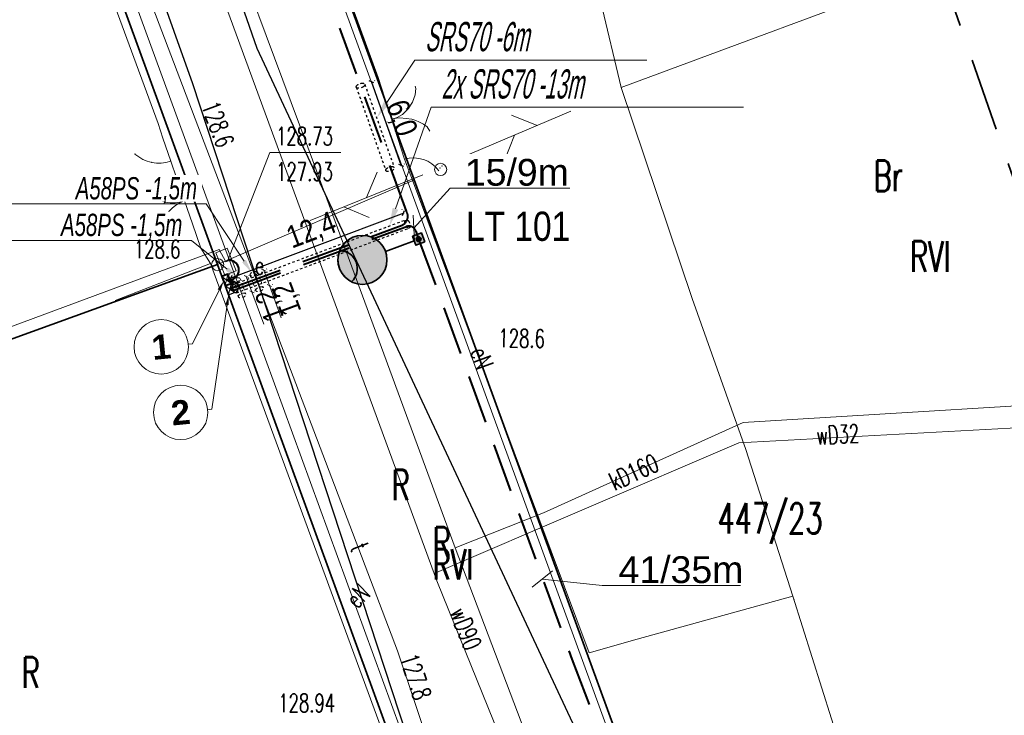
# Model space of a CAD drawing. Header units: metres. Extents: x 6485648 to 6486149, y 5958091 to 5958416.
# Tile 5 of 14: x 6485757 to 6485797, y 5958228 to 5958257. Entities that reach past the tile are written whole.
import ezdxf
from ezdxf import colors
from ezdxf.entities.mleader import LeaderData, LeaderLine
from ezdxf.enums import TextEntityAlignment as Align
from ezdxf.math import Vec2, Vec3

# ---------------------------------------------------------------- set-up
doc = ezdxf.new("R2010")
doc.units = ezdxf.units.M
doc.header["$MEASUREMENT"] = 0
doc.set_wipeout_variables(frame=1)
for name, pattern in [('DASHED', [19.05, 12.7, -6.35]), ('HIDDEN', [0.375, 0.25, -0.125]), ('L_0_04', [1.5, 1, -0.5])]:
    doc.linetypes.add(name, pattern=pattern)
doc.layers.get('0').update_dxf_attribs({"color": 8, "linetype": 'CONTINUOUS', "lineweight": 13})
doc.layers.get('DEFPOINTS').update_dxf_attribs({"linetype": 'CONTINUOUS', "lineweight": 0})
for name, color, linetype, lineweight in [('209_OPIS_KONTURU_KLASYFIKACYJNEGO', 8, 'CONTINUOUS', 13), ('210_OZNACZENIE_UzYTKU', 8, 'CONTINUOUS', 13), ('211_NR_DZIAlKI', 7, 'CONTINUOUS', 25), ('217_GRANICA_KONTURU_KLASYFIKCYJNEGO', 8, 'CONTINUOUS', 13), ('218_GRANICA_UzYTKU', 8, 'CONTINUOUS', 13), ('219_LINIA_GRANICY', 3, 'CONTINUOUS', 35), ('BRAMA__LINIA_', 8, 'CONTINUOUS', 13), ('brama__linia____symbol', 8, 'CONTINUOUS', 13), ('E_proj_opisy', 7, 'CONTINUOUS', 9), ('E_proj_opisy_ośw', 1, 'CONTINUOUS', 13), ('E_proj_opisy_ośw.', 7, 'CONTINUOUS', 13), ('E_proj_osĹ‚ona r. dz.', 204, 'L_0_04', 20), ('E_proj_osĹ‚ona r. dz._opis', 204, 'CONTINUOUS', 9), ('E_proj_osłona r.', 140, 'L_0_04', 30), ('E_proj_osłona r. opis', 166, 'CONTINUOUS', 9), ('E_proj_ośw_latarnia', 1, 'CONTINUOUS', 35), ('E_proj_ośw_linia', 1, 'L_0_04', 40), ('E_proj_urządzenia', 1, 'CONTINUOUS', 25), ('E_proj_urządzenia1', 96, 'CONTINUOUS', 40), ('FURTKA__LINIA_', 8, 'CONTINUOUS', 13), ('furtka__linia____symbol', 8, 'CONTINUOUS', 13), ('JEZDNIA__POWIERZCHNIA_', 8, 'CONTINUOUS', 25), ('OGRODZENIE_TRWAlE__LINIA_', 8, 'CONTINUOUS', 13), ('PRZEWoD_ELEKTROENERGETYCZNY__LINIA_', 1, 'CONTINUOUS', 13), ('PRZEWoD_ELEKTROENERGETYCZNY__LINIA__ATR1', 1, 'CONTINUOUS', 13), ('PRZEWoD_KANALIZACYJNY__LINIA_', 36, 'CONTINUOUS', 13), ('PRZEWoD_KANALIZACYJNY__LINIA__ATR1', 36, 'CONTINUOUS', 13), ('PRZEWoD_TELEKOMUNIKACYJNY__LINIA_', 30, 'CONTINUOUS', 13), ('PRZEWoD_TELEKOMUNIKACYJNY__LINIA__ATR1', 30, 'CONTINUOUS', 13), ('PRZEWoD_WODOCIaGOWY__LINIA_', 5, 'CONTINUOUS', 13), ('PRZEWoD_WODOCIaGOWY__LINIA__ATR1', 5, 'CONTINUOUS', 13), ('PUNKT_O_OKREsLONEJ_WYSOKOsCI__SIEc_ELEKTROENERGETYCZNA__ATR2', 1, 'CONTINUOUS', 13), ('PUNKT_O_OKREsLONEJ_WYSOKOsCI__SIEc_ELEKTROENERGETYCZNA__ATR3', 1, 'CONTINUOUS', 13), ('PUNKT_O_OKREsLONEJ_WYSOKOsCI__SIEc_TELEKOMUNIKACYJNA__ATR2', 30, 'CONTINUOUS', 13), ('PUNKT_WYSOKOsCIOWY_NATURALNY_ATR2', 8, 'CONTINUOUS', 13), ('slup__punkt_', 8, 'CONTINUOUS', 13), ('szafa_elektroenergetyczna__punkt_', 1, 'CONTINUOUS', 13), ('SZAFA_ELEKTROENERGETYCZNA__PUNKT__ATR17', 1, 'CONTINUOUS', 13), ('ZAKRES', 190, 'L_0_04', 35)]:
    doc.layers.add(name, color=color, linetype=linetype, lineweight=lineweight)
doc.layers.add('E_pomocnicza', color=3, linetype='CONTINUOUS', lineweight=13, plot=False)
doc.styles.add('Andy', font='arial.ttf', dxfattribs={"height": 2})
doc.styles.add('Andy B', font='arialbd.ttf', dxfattribs={"height": 1.8})
doc.styles.add('Annotative', font='simplex.shx')
doc.styles.add('Narrow', font='ARIALN.TTF', dxfattribs={"height": 2})
doc.styles.get("Standard").update_dxf_attribs({"font": 'simplex.shx'})
doc.dimstyles.new('wymiary', dxfattribs={"dimtxt": 0.65, "dimasz": 0.25, "dimexe": 0.25, "dimexo": 1, "dimgap": 0.1, "dimtad": 1, "dimzin": 1, "dimtxsty": 'Annotative', "dimblk": 'OBLIQUE', "dimcen": 0.0025, "dimdle": 0.05, "dimadec": 0, "dimazin": 0, "dimtfac": 1, "dimtmove": 0, "dimatfit": 3, "dimldrblk": 'NONE', "dimfxl": 1, "dimarcsym": 0})

# ---------------------------------------------------------------- blocks, each defined once
blk = doc.blocks.new('BGB')
at = {"color": 0, "linetype": 'Continuous', "flags": 128}
for points in [[(0, 0), (0, 0.4), (-0.1, 0.9), (-0.4, 1.5), (-0.8, 2), (-1.3, 2.4), (-1.8, 2.6), (-2, 2.6)], [(0, 0.1), (0.1, 0.6), (0.3, 1.1), (0.5, 1.5), (0.7, 1.8), (0.9, 2), (1.2, 2.3), (1.5, 2.5), (1.9, 2.6)]]:
    blk.add_lwpolyline(points, dxfattribs=at)
blk = doc.blocks.new('PLT')
at = {"color": 0, "linetype": 'Continuous', "lineweight": 18, "flags": 128}
for points in [[(6.9, 1.6), (8.5, 0)], [(1.5, 0), (11.5, 0)], [(6.5, 0), (4.9, -1.6)]]:
    blk.add_lwpolyline(points, dxfattribs=at)
blk = doc.blocks.new('GRT')
at = {"color": 0, "linetype": 'Continuous', "lineweight": 18}
blk.add_circle((0, 0), 0.5, dxfattribs=at)
blk = doc.blocks.new('*U23')
blk.add_lwpolyline([(0, -0.25), (0.4, -0.25), (0.4, 0), (0, 0)], close=True)
at = {"layer": 'DEFPOINTS', "lineweight": 0, "flags": 128}
for points in [[(0, 0), (0.4, -0.25)], [(0, -0.25), (0.4, 0)]]:
    blk.add_lwpolyline(points, dxfattribs=at)
blk = doc.blocks.new('A$C5E955987')
at = {"layer": 'E_proj_ośw_latarnia'}
h = blk.add_hatch(color=7, dxfattribs=at)
h.dxf.hatch_style = 1
h.paths.add_polyline_path([(3.223, 1.824, 1), (3.408, 1.892, 1)], flags=0)
h.paths.add_polyline_path([(3.2, 1.606), (3.567, 1.742), (3.431, 2.111), (3.064, 1.976)])
h.paths.add_polyline_path([(3.223, 1.824, -1), (3.408, 1.892, -1)], flags=16)
h.paths.add_polyline_path([(0.071, 1.38, -0.683546), (0.557, 0.106, 0.679532), (1.952, 1.355, 0.687575)])
h = blk.add_hatch(color=7, dxfattribs=at)
h.dxf.hatch_style = 1
h.paths.add_polyline_path([(3.223, 1.824, 1), (3.408, 1.892, 1)])
blk.add_hatch(color=256, dxfattribs=at).paths.add_polyline_path([(0.071, 1.38, 0.389707), (0.557, 0.106), (0.557, 0.106, 0.683546)])
blk.add_lwpolyline([(3.567, 1.742), (3.2, 1.606), (3.064, 1.976), (3.431, 2.111)], close=True, dxfattribs=at)
at = {"layer": 'E_proj_ośw_latarnia', "flags": 128}
blk.add_lwpolyline([(3.132, 1.791), (1.952, 1.355)], dxfattribs=at)
at = {"layer": 'E_proj_ośw_latarnia'}
blk.add_lwpolyline([(0.071, 1.38, 0.389707), (0.557, 0.106), (0.557, 0.106, 0.683546)], format="xyb", close=True, dxfattribs=at)
for centre, radius in [((1.007, 1.007), 1.007), ((3.315, 1.858), 0.0984)]:
    blk.add_circle(centre, radius, dxfattribs=at)
blk = doc.blocks.new('_None')
blk = doc.blocks.new('*U13')
at = {"lineweight": 0}
blk.add_wipeout([(-0.516, 1.929), (-0.621, 1.898), (-0.734, 1.857), (-0.812, 1.824), (-0.991, 1.733), (-1.12, 1.653), (-1.249, 1.558), (-1.383, 1.44), (-1.498, 1.32), (-1.611, 1.18), (-1.744, 0.973), (-1.831, 0.796), (-1.896, 0.625), (-1.944, 0.457), (-1.982, 0.244), (-1.997, 0), (-1.986, -0.206), (-1.917, -0.559), (-1.808, -0.847), (-1.658, -1.113), (-1.465, -1.357), (-1.283, -1.53), (-1.075, -1.683), (-0.85, -1.807), (-0.519, -1.928), (-0.3, -1.974), (0, -1.997), (0.323, -1.971), (0.68, -1.878), (0.97, -1.745), (1.228, -1.574), (1.414, -1.41), (1.614, -1.175), (1.807, -0.85), (1.93, -0.512), (1.988, -0.192), (1.991, 0.156), (1.923, 0.536), (1.857, 0.734), (1.742, 0.976), (1.569, 1.235), (1.352, 1.469), (1.151, 1.632), (0.911, 1.777), (0.678, 1.878), (0.421, 1.952), (0.316, 1.972), (0.185, 1.988), (0.086, 1.995), (-0.061, 1.996), (-0.171, 1.989), (-0.27, 1.978), (-0.323, 1.971)], dxfattribs=at)
at = {"linetype": 'Continuous'}
blk.add_circle((0, 0), 1.997, dxfattribs=at)
at = {"layer": 'E_proj_opisy', "style": 'Andy B'}
blk.add_attdef('NR', text='', height=1.8, dxfattribs=at).set_placement((0, 0), align=Align.MIDDLE_CENTER)
blk = doc.blocks.new('*U30')
blk.add_lwpolyline([(0, -0.25), (0.4, -0.25), (0.4, 0), (0, 0)], close=True)
at = {"layer": 'DEFPOINTS', "lineweight": 0, "flags": 128}
for points in [[(0, 0), (0.4, -0.25)], [(0, -0.25), (0.4, 0)]]:
    blk.add_lwpolyline(points, dxfattribs=at)
blk = doc.blocks.new('_Oblique')
at = {"color": 0, "linetype": 'ByBlock', "lineweight": -2}
blk.add_line((-0.5, -0.5), (0.5, 0.5), dxfattribs=at)
blk = doc.blocks.new('*D38')
at = {"layer": 'DEFPOINTS', "color": 0}
for p in [(11.997, 3.323), (12.158, 2.557), (0, 0)]:
    blk.add_point(p, dxfattribs=at)
at = {"layer": 'E_pomocnicza', "color": 0, "lineweight": -2}
for p, q in [((-0.21, 0.756), (12.046, 3.334)), ((11.952, 3.536), (11.945, 3.568)), ((-0.206, 0.979), (-0.213, 1.011))]:
    blk.add_line(p, q, dxfattribs=at)
at = {"layer": 'E_pomocnicza', "color": 0, "lineweight": -2, "xscale": 0.25, "yscale": 0.25, "zscale": 0.25}
for p, rotation in [((11.997, 3.323), 11.877706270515), ((-0.161, 0.766), 191.877706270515)]:
    blk.add_blockref('_Oblique', p, dxfattribs=dict(at, rotation=rotation))
at = {"layer": 'E_pomocnicza', "color": 0, "linetype": 'Continuous', "lineweight": 0, "insert": (5.712, 3.025), "char_height": 2, "attachment_point": 5, "rotation": 11.87771, "style": 'Narrow'}
blk.add_mtext('{\\H0.75x;12,4}', dxfattribs=at)
blk = doc.blocks.new('*D42')
at = {"layer": 'DEFPOINTS', "color": 0}
for p in [(0, 0), (1.117, -5.853), (1.886, -5.706)]:
    blk.add_point(p, dxfattribs=at)
at = {"layer": 'E_pomocnicza', "color": 0, "lineweight": -2}
for p, q in [((0.76, 0.196), (1.895, -5.756)), ((0.982, 0.187), (1.015, 0.194)), ((2.099, -5.666), (2.132, -5.66))]:
    blk.add_line(p, q, dxfattribs=at)
at = {"layer": 'E_pomocnicza', "color": 0, "lineweight": -2, "xscale": 0.25, "yscale": 0.25, "zscale": 0.25}
for p, rotation in [((0.769, 0.147), 100.80450778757), ((1.886, -5.706), 280.80450778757)]:
    blk.add_blockref('_Oblique', p, dxfattribs=dict(at, rotation=rotation))
at = {"layer": 'E_pomocnicza', "color": 0, "linetype": 'Continuous', "lineweight": 0, "insert": (2.311, -2.592), "char_height": 2, "attachment_point": 5, "rotation": 280.80451, "style": 'Narrow'}
blk.add_mtext('{\\H0.75x;6,0}', dxfattribs=at)
blk = doc.blocks.new('*D50')
at = {"layer": 'DEFPOINTS', "color": 0}
for p in [(0, 0), (-1.182, -0.362), (-0.953, -1.111)]:
    blk.add_point(p, dxfattribs=at)
at = {"layer": 'E_pomocnicza', "color": 0, "lineweight": -2}
for p, q in [((0.277, -0.734), (-0.953, -1.111)), ((-0.953, -1.111), (-3.404, -1.863)), ((-0.889, -1.319), (-0.88, -1.35)), ((0.293, -0.956), (0.303, -0.988))]:
    blk.add_line(p, q, dxfattribs=at)
at = {"layer": 'E_pomocnicza', "color": 0, "lineweight": -2, "xscale": 0.25, "yscale": 0.25, "zscale": 0.25}
for p, rotation in [((0.229, -0.749), 17.044341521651), ((-0.953, -1.111), 197.044341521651)]:
    blk.add_blockref('_Oblique', p, dxfattribs=dict(at, rotation=rotation))
at = {"layer": 'E_pomocnicza', "color": 0, "linetype": 'Continuous', "lineweight": 0, "insert": (-2.004, -2.481), "char_height": 2, "attachment_point": 5, "rotation": 17.04434, "style": 'Narrow'}
blk.add_mtext('{\\H0.75x;1,2}', dxfattribs=at)
blk = doc.blocks.new('*U35')
at = {"linetype": 'HIDDEN', "ltscale": 0.2}
for p, q in [((-0.062, 0.294), (12.096, 2.851)), ((0.062, -0.294), (12.22, 2.264))]:
    blk.add_line(p, q, dxfattribs=at)
at = {"linetype": 'DASHED', "ltscale": 0.02}
for centre in [(12.158, 2.557), (0, 0)]:
    blk.add_ellipse(centre, major_axis=(0.062, -0.294), ratio=0.5, dxfattribs=at)
at = {"layer": 'E_pomocnicza', "color": 4, "lineweight": 0}
dim = blk.add_aligned_dim(p1=(0, 0), p2=(12.158, 2.557), distance=0.783, text='{\\H0.75x;<>}', dimstyle='wymiary', override={"dimtxt": 1.3, "dimtad": 2, "dimdec": 1, "dimlfac": 1, "dimrnd": 0, "dimtxsty": 'Narrow'}, dxfattribs=at)
dim.commit()
dim.dimension.update_dxf_attribs({"geometry": '*D38', "text_midpoint": (5.712, 3.025)})
blk = doc.blocks.new('*U41')
at = {"linetype": 'HIDDEN', "ltscale": 0.2}
for p, q in [((0.295, 0.056), (1.412, -5.797)), ((-0.295, -0.056), (0.822, -5.909))]:
    blk.add_line(p, q, dxfattribs=at)
at = {"linetype": 'DASHED', "ltscale": 0.02}
for centre in [(0, 0), (1.117, -5.853)]:
    blk.add_ellipse(centre, major_axis=(-0.295, -0.056), ratio=0.5, dxfattribs=at)
at = {"layer": 'E_pomocnicza', "color": 4, "lineweight": 0}
dim = blk.add_aligned_dim(p1=(0, 0), p2=(1.117, -5.853), distance=0.783, text='{\\H0.75x;<>}', dimstyle='wymiary', override={"dimtxt": 1.3, "dimtad": 2, "dimdec": 1, "dimlfac": 1, "dimrnd": 0, "dimtxsty": 'Narrow'}, dxfattribs=at)
dim.commit()
dim.dimension.update_dxf_attribs({"geometry": '*D42', "text_midpoint": (2.311, -2.592)})
blk = doc.blocks.new('*U49')
at = {"linetype": 'HIDDEN', "ltscale": 0.2}
for p, q in [((-0.088, 0.287), (-1.27, -0.076)), ((0.088, -0.287), (-1.094, -0.649))]:
    blk.add_line(p, q, dxfattribs=at)
at = {"linetype": 'DASHED', "ltscale": 0.02}
for centre in [(0, 0), (-1.182, -0.362)]:
    blk.add_ellipse(centre, major_axis=(-0.088, 0.287), ratio=0.5, dxfattribs=at)
at = {"layer": 'E_pomocnicza', "color": 4, "lineweight": 0}
dim = blk.add_aligned_dim(p1=(0, 0), p2=(-1.182, -0.362), distance=0.783, text='{\\H0.75x;<>}', dimstyle='wymiary', override={"dimtxt": 1.3, "dimtad": 2, "dimdec": 1, "dimlfac": 1, "dimrnd": 0, "dimtxsty": 'Narrow'}, dxfattribs=at)
dim.commit()
dim.dimension.update_dxf_attribs({"geometry": '*D50', "text_midpoint": (-2.004, -2.481)})

msp = doc.modelspace()

# ---------------------------------------------------------------- linework, layer by layer
at = {"layer": '217_GRANICA_KONTURU_KLASYFIKCYJNEGO', "flags": 128}
for points in [[(6485773.03, 5958250.01), (6485764.56, 5958273.21)], [(6485757.07, 5958268.14), (6485764.95, 5958246.53)], [(6485764.95, 5958246.53), (6485773.03, 5958250.01)], [(6485773.03, 5958250.01), (6485789.8, 5958204.06)], [(6485764.95, 5958246.53), (6485722.01, 5958230.99)], [(6485764.95, 5958246.53), (6485771.97, 5958227.3)]]:
    msp.add_lwpolyline(points, dxfattribs=at)
at = {"layer": '218_GRANICA_UzYTKU', "flags": 128}
for points in [[(6485773.03, 5958250.01), (6485764.56, 5958273.21)], [(6485764.95, 5958246.53), (6485757.07, 5958268.14)], [(6485764.95, 5958246.53), (6485773.03, 5958250.01)], [(6485773.03, 5958250.01), (6485789.8, 5958204.06)], [(6485722.01, 5958230.99), (6485764.95, 5958246.53)], [(6485771.97, 5958227.3), (6485764.95, 5958246.53)]]:
    msp.add_lwpolyline(points, dxfattribs=at)
at = {"layer": '219_LINIA_GRANICY', "flags": 128}
for points in [[(6485789.8, 5958204.06), (6485764.56, 5958273.21)], [(6485764.95, 5958246.53), (6485757.07, 5958268.14)], [(6485764.95, 5958246.53), (6485722.01, 5958230.99)], [(6485771.97, 5958227.3), (6485764.95, 5958246.53)]]:
    msp.add_lwpolyline(points, dxfattribs=at)
at = {"layer": 'BRAMA__LINIA_', "flags": 128}
for points in [[(6485771.54, 5958254.22), (6485772.62, 5958250.86)], [(6485763.91, 5958248.2), (6485763.26, 5958250.09)]]:
    msp.add_lwpolyline(points, dxfattribs=at)
at = {"layer": 'BRAMA__LINIA_'}
msp.add_point((6485772.13, 5958252.51), dxfattribs=at)
at = {"layer": 'brama__linia____symbol'}
for centre, radius, start, end in [((6485763.097, 5958250.564), 1.501, 229.022, 288.9892), ((6485764.073, 5958247.726), 1.5, 108.9742, 168.9637)]:
    msp.add_arc(centre, radius, start, end, dxfattribs=at)
for p in [(6485762.11, 5958249.43), (6485762.81, 5958249.09), (6485763.58, 5958249.14), (6485763.58, 5958249.14), (6485762.94, 5958248.71), (6485762.6, 5958248.01)]:
    msp.add_point(p, dxfattribs=at)
at = {"layer": 'E_proj_ośw_linia', "ltscale": 2}
for points in [[(6485765.45, 5958245.526, 0.370449), (6485765.589, 5958245.568, -0.236377), (6485765.639, 5958245.613), (6485772.527, 5958248.156, 0.470471), (6485772.702, 5958248.72), (6485761.338, 5958280.034, 0.202183), (6485761.158, 5958280.45, 0.134876), (6485761.088, 5958280.801), (6485752.852, 5958303.324), (6485749.348, 5958313.127, 0.219508), (6485749.21, 5958313.348, 0.224153), (6485749.197, 5958313.745), (6485748.859, 5958314.65, -0.402711), (6485748.988, 5958315.101), (6485753.41, 5958316.712, 0.315816), (6485753.55, 5958316.897, -0.302764), (6485753.669, 5958317.051), (6485753.882, 5958317.115, 0.378272), (6485754.014, 5958317.336), (6485745.901, 5958339.598, 0.121358), (6485745.797, 5958339.774), (6485745.797, 5958339.774, -0.158782), (6485745.797, 5958339.774, 0.727809)], [(6485765.45, 5958245.526, 0.912115), (6485765.312, 5958245.902, 0.674662)]]:
    msp.add_lwpolyline(points, format="xyb", dxfattribs=at)
at = {"layer": 'E_proj_urządzenia1', "ltscale": 2, "flags": 128}
for points in [[(6485765.312, 5958245.902), (6485765.443, 5958245.909, 0.983451), (6485765.43, 5958246.7)], [(6485765.312, 5958245.902), (6485765.409, 5958245.895, -0.295567), (6485765.843, 5958245.568)]]:
    msp.add_lwpolyline(points, format="xyb", dxfattribs=at)
at = {"layer": 'FURTKA__LINIA_', "flags": 128}
for points in [[(6485763.02, 5958250.78), (6485762.7, 5958251.72)], [(6485773, 5958249.89), (6485772.62, 5958250.86)]]:
    msp.add_lwpolyline(points, dxfattribs=at)
at = {"layer": 'FURTKA__LINIA_'}
msp.add_arc((6485773.002, 5958249.632), 1.281, 36.1123, 107.1677, dxfattribs=at)
at = {"layer": 'furtka__linia____symbol'}
msp.add_arc((6485762.537, 5958252.196), 1.497, 228.6843, 288.7987, dxfattribs=at)
for p in [(6485761.55, 5958251.07), (6485762.24, 5958250.73), (6485763.02, 5958250.78)]:
    msp.add_point(p, dxfattribs=at)
at = {"layer": 'JEZDNIA__POWIERZCHNIA_', "flags": 128}
msp.add_lwpolyline([(6485776.06, 5958217.01), (6485763.93, 5958253.96), (6485757.1, 5958273.12), (6485746.75, 5958303.84), (6485750.61, 5958305.76), (6485760.07, 5958274.06), (6485766.56, 5958255.42), (6485783.11, 5958220.04)], dxfattribs=at)
at = {"layer": 'OGRODZENIE_TRWAlE__LINIA_', "flags": 128}
for points in [[(6485787.61, 5958283.8), (6485778.9, 5958280.61), (6485773.78, 5958278.76), (6485778.59, 5958265.6), (6485779.85, 5958260.83), (6485781.53, 5958253.8), (6485794.6, 5958258.66), (6485796.97, 5958259.47)], [(6485762.7, 5958251.72), (6485762.5, 5958252.33), (6485756.69, 5958268.12), (6485752.49, 5958266.52)], [(6485782.19, 5958231.15), (6485788.58, 5958232.91), (6485791.36, 5958224.1), (6485803.17, 5958228.01), (6485806.25, 5958229.02), (6485807.11, 5958229.3), (6485808.5, 5958229.74), (6485811.52, 5958221.11), (6485814.14, 5958213.17), (6485814.56, 5958213.07), (6485838.46, 5958221.98), (6485862, 5958230.8), (6485866.46, 5958232.49), (6485861.06, 5958246.97), (6485855.89, 5958261.02)], [(6485771.54, 5958254.22), (6485769.31, 5958260.34)], [(6485781.53, 5958253.8), (6485784.45, 5958245.14), (6485786.65, 5958238.94), (6485788.58, 5958232.91)], [(6485763.26, 5958250.09), (6485763.02, 5958250.78)], [(6485780.21, 5958230.58), (6485773, 5958249.89)], [(6485764.66, 5958246.58), (6485764.26, 5958247.2), (6485763.91, 5958248.2)], [(6485765.82, 5958214.86), (6485762.37, 5958223.78), (6485771.72, 5958227.35), (6485764.66, 5958246.58), (6485760.74, 5958245.05)], [(6485788.63, 5958232.79), (6485788.63, 5958232.78)], [(6485782.19, 5958231.15), (6485780.21, 5958230.58)]]:
    msp.add_lwpolyline(points, dxfattribs=at)
at = {"layer": 'PRZEWoD_ELEKTROENERGETYCZNY__LINIA_', "flags": 128}
for points in [[(6485757.15, 5958292.71), (6485764.36, 5958272.97), (6485782.36, 5958223.63), (6485782.51, 5958223.69)], [(6485765.43, 5958246.7), (6485757.54, 5958268.3), (6485749.66, 5958289.89), (6485749.52, 5958289.84)], [(6485765.29, 5958246.65), (6485765.01, 5958247.15), (6485755.66, 5958243.68), (6485752.8, 5958250.47)], [(6485782.36, 5958223.63), (6485782.96, 5958221.72), (6485782.79, 5958221.67), (6485775.61, 5958219.35), (6485773.34, 5958218.62), (6485775.06, 5958220.31), (6485772.46, 5958227.45), (6485765.43, 5958246.7), (6485765.29, 5958246.65)]]:
    msp.add_lwpolyline(points, dxfattribs=at)
at = {"layer": 'PRZEWoD_KANALIZACYJNY__LINIA_', "flags": 128}
for points in [[(6485785.15, 5958206.01), (6485785.02, 5958207.28), (6485781.63, 5958216.63), (6485774.71, 5958234.9), (6485768.66, 5958251.35), (6485764.59, 5958262.27), (6485758.03, 5958281.07), (6485753.93, 5958292.77)], [(6485774.71, 5958234.9), (6485778.34, 5958236.34), (6485786.54, 5958240.05), (6485804.05, 5958241.11), (6485809.72, 5958241.49), (6485810.5, 5958241.58), (6485810.75, 5958241.39)]]:
    msp.add_lwpolyline(points, dxfattribs=at)
at = {"layer": 'PRZEWoD_TELEKOMUNIKACYJNY__LINIA_', "flags": 128}
msp.add_lwpolyline([(6485672.08, 5958376.56), (6485672.65, 5958374.87), (6485675.7, 5958370.95), (6485675.36, 5958366.31), (6485691.27, 5958321.1), (6485727.95, 5958335.15), (6485737.01, 5958310.65), (6485741.3, 5958312.2), (6485749.79, 5958289.93), (6485772.34, 5958230.67), (6485780.38, 5958206.7)], dxfattribs=at)
at = {"layer": 'PRZEWoD_WODOCIaGOWY__LINIA_', "flags": 128}
for points in [[(6485784.46, 5958206.97), (6485784.25, 5958207.56), (6485779.59, 5958219.6), (6485773.95, 5958233.54), (6485773.84, 5958233.84), (6485762.84, 5958263.84), (6485757.18, 5958277.5), (6485751.11, 5958292.81)], [(6485773.84, 5958233.84), (6485786.36, 5958239.21), (6485798.52, 5958239.87), (6485808.51, 5958240.71), (6485808.51, 5958240.65)]]:
    msp.add_lwpolyline(points, dxfattribs=at)
at = {"layer": 'PUNKT_O_OKREsLONEJ_WYSOKOsCI__SIEc_ELEKTROENERGETYCZNA__ATR2', "flags": 128}
msp.add_lwpolyline([(6485765.36, 5958246.675), (6485767.088, 5958251.137), (6485770.005, 5958251.137)], dxfattribs=at)
at = {"layer": 'slup__punkt_'}
msp.add_circle((6485774.11, 5958250.44), 0.25, dxfattribs=at)
for p in [(6485774.08, 5958250.5), (6485774.16, 5958250.58)]:
    msp.add_point(p, dxfattribs=at)
at = {"layer": 'szafa_elektroenergetyczna__punkt_', "flags": 128}
for points in [[(6485764.87, 5958247.02), (6485765.34, 5958247.21)], [(6485764.87, 5958247.02), (6485765.24, 5958246.09)], [(6485765.34, 5958247.21), (6485765.71, 5958246.28)], [(6485765.24, 5958246.09), (6485765.71, 5958246.28)]]:
    msp.add_lwpolyline(points, dxfattribs=at)
at = {"layer": 'ZAKRES', "ltscale": 3, "flags": 128}
msp.add_lwpolyline([(6485774.1, 5958196.1), (6485811.9, 5958209.1), (6485760.1, 5958357.9), (6485716, 5958341.7), (6485708.4, 5958339.3), (6485764.3, 5958192.1)], close=True, dxfattribs=at)

# ---------------------------------------------------------------- block references
at = {"xscale": 0.5, "yscale": 0.5, "zscale": 0.5}
msp.add_blockref('GRT', (6485764.95, 5958246.53), dxfattribs=at)
at = {"layer": 'BRAMA__LINIA_', "xscale": 0.5, "yscale": 0.5, "zscale": 0.5, "rotation": 288}
msp.add_blockref('BGB', (6485772.13, 5958252.51), dxfattribs=at)
at = {"layer": 'E_proj_osĹ‚ona r. dz.', "xscale": 0.54864, "yscale": 0.54864, "zscale": 0.54864, "rotation": 93.200706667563}
for p in [(6485766.438, 5958246.155), (6485765.72, 5958245.897)]:
    msp.add_blockref('*U49', p, dxfattribs=at)
at = {"layer": 'E_proj_osłona r.', "xscale": 0.6096, "yscale": 0.6096, "zscale": 0.6096, "rotation": 8.698023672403}
msp.add_blockref('*U35', (6485765.659, 5958245.541), dxfattribs=at)
at = {"layer": 'E_proj_ośw_latarnia'}
msp.add_blockref('A$C5E955987', (6485769.891, 5958245.718), dxfattribs=at)
at = {"layer": 'E_proj_urządzenia', "color": 4, "rotation": 110.054842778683}
msp.add_blockref('*U30', (6485765.401, 5958245.295), dxfattribs=at)
at = {"layer": 'E_proj_urządzenia1', "color": 4, "rotation": 110.054842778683}
msp.add_blockref('*U23', (6485765.264, 5958245.671), dxfattribs=at)
at = {"layer": 'slup__punkt_', "color": 30, "xscale": 0.5, "yscale": 0.5, "zscale": 0.5}
for p, rotation in [((6485774.16, 5958250.58), 23), ((6485774.08, 5958250.5), 202)]:
    msp.add_blockref('PLT', p, dxfattribs=dict(at, rotation=rotation))

# ---------------------------------------------------------------- texts
at = {"layer": '209_OPIS_KONTURU_KLASYFIKACYJNEGO', "width": 0.66}
for p in [(6485793.4, 5958246.24), (6485793.4, 5958246.24), (6485773.79, 5958233.59), (6485773.79, 5958233.59)]:
    msp.add_text('RVI', height=1.25, dxfattribs=at).set_placement(p)
at = {"layer": '210_OZNACZENIE_UzYTKU', "width": 0.66}
for s, p in [('Br', (6485791.9, 5958249.55)), ('R', (6485772.1, 5958236.85)), ('R', (6485773.79, 5958234.49)), ('R', (6485756.9, 5958229.15))]:
    msp.add_text(s, height=1.25, dxfattribs=at).set_placement(p)
at = {"layer": '211_NR_DZIAlKI', "width": 0.66}
msp.add_text('447/23', height=1.25, dxfattribs=at).set_placement((6485785.49, 5958235.48))
at = {"layer": 'PRZEWoD_ELEKTROENERGETYCZNY__LINIA__ATR1', "width": 0.66}
for rotation, p in [(290, (6485775.31, 5958242.96)), (44.5, (6485770.67, 5958232.36))]:
    msp.add_text('eN', height=0.75, rotation=rotation, dxfattribs=at).set_placement(p)
at = {"layer": 'PRZEWoD_KANALIZACYJNY__LINIA__ATR1', "width": 0.66}
msp.add_text('kD160', height=0.75, rotation=24.8, dxfattribs=at).set_placement((6485781.26, 5958237.23))
at = {"layer": 'PRZEWoD_TELEKOMUNIKACYJNY__LINIA__ATR1', "width": 0.66}
msp.add_text('t', height=0.75, rotation=290.8, dxfattribs=at).set_placement((6485770.39, 5958234.92))
at = {"layer": 'PRZEWoD_WODOCIaGOWY__LINIA__ATR1', "width": 0.66}
for s, rotation, p in [('wD32', 3.2, (6485789.57, 5958239.13)), ('wD90', 291.5, (6485774.47, 5958232.26))]:
    msp.add_text(s, height=0.75, rotation=rotation, dxfattribs=at).set_placement(p)
at = {"layer": 'PUNKT_O_OKREsLONEJ_WYSOKOsCI__SIEc_ELEKTROENERGETYCZNA__ATR2', "width": 0.66}
for s, p in [('128.73', (6485767.351, 5958251.431)), ('128.94', (6485767.44, 5958228.15))]:
    msp.add_text(s, height=0.75, dxfattribs=at).set_placement(p)
at = {"layer": 'PUNKT_O_OKREsLONEJ_WYSOKOsCI__SIEc_ELEKTROENERGETYCZNA__ATR3', "width": 0.66}
msp.add_text('127.93', height=0.75, dxfattribs=at).set_placement((6485767.351, 5958249.971))
at = {"layer": 'PUNKT_O_OKREsLONEJ_WYSOKOsCI__SIEc_TELEKOMUNIKACYJNA__ATR2', "width": 0.66}
msp.add_text('127.8', height=0.75, rotation=288.5, dxfattribs=at).set_placement((6485772.43, 5958230.39))
at = {"layer": 'PUNKT_WYSOKOsCIOWY_NATURALNY_ATR2', "width": 0.66}
for rotation, p in [(290.5, (6485764.27, 5958253.06)), (359.2, (6485776.48, 5958243.14))]:
    msp.add_text('128.6', height=0.75, rotation=rotation, dxfattribs=at).set_placement(p)
msp.add_text('128.6', height=0.75, dxfattribs=at).set_placement((6485761.51, 5958246.79))
at = {"layer": 'SZAFA_ELEKTROENERGETYCZNA__PUNKT__ATR17', "width": 0.66}
msp.add_text('e', height=0.75, dxfattribs=at).set_placement((6485766.48, 5958246.12))

# ---------------------------------------------------------------- leaders
at = {"layer": 'E_proj_opisy', "linetype": 'Continuous'}
ml = msp.add_multileader_block('Standard', dxfattribs=at)
ml.set_content('*U13', color=256, scale=0.559613)
ml.set_attribute('NR', '1', width=0)
ml.set_leader_properties(color=256, linetype='ByLayer', lineweight=-1)
ml.build(insert=Vec2(0, 0))
ml.multileader.update_dxf_attribs({"has_text_frame": 1, "text_right_attachment_type": 6, "dogleg_length": 0.167, "arrow_head_size": 0.418, "block_connection_type": 1})
ctx = ml.context
ctx.base_point, ctx.char_height, ctx.arrow_head_size, ctx.landing_gap_size, ctx.plane_origin, ctx.plane_x_axis, ctx.plane_y_axis = Vec3(6485761.52, 5958243.042), 0.557, 0.418, 0.279, Vec3(6485761.694, 5958249.483), Vec3(0.995106, 0.098814), Vec3(-0.098814, 0.995106)
ctx.right_attachment, ctx.attachment_type = 6, 1
notes = []
notes.append((ctx, [(0, (1, 1, 0), (6485763.91, 5958243.279), (-0.995106, -0.098814), 0.167, [(0, [(6485765.195, 5958245.859)], 0, [])])]))
ctx.block.insert, ctx.block.rotation = Vec3(6485762.632, 5958243.152), 0.098976
ml = msp.add_multileader_block('Standard', dxfattribs=at)
ml.set_content('*U13', color=256, scale=0.559613)
ml.set_attribute('NR', '2', width=0)
ml.set_leader_properties(color=256, linetype='ByLayer', lineweight=-1)
ml.build(insert=Vec2(0, 0))
ml.multileader.update_dxf_attribs({"has_text_frame": 1, "text_right_attachment_type": 6, "dogleg_length": 0.167, "arrow_head_size": 0.418, "block_connection_type": 1})
ctx = ml.context
ctx.base_point, ctx.char_height, ctx.arrow_head_size, ctx.landing_gap_size, ctx.plane_origin, ctx.plane_x_axis, ctx.plane_y_axis = Vec3(6485762.318, 5958240.349), 0.557, 0.418, 0.279, Vec3(6485762.492, 5958246.79), Vec3(0.995106, 0.098814), Vec3(-0.098814, 0.995106)
ctx.right_attachment, ctx.attachment_type = 6, 1
notes.append((ctx, [(0, (1, 1, 0), (6485764.709, 5958240.586), (-0.995106, -0.098814), 0.167, [(0, [(6485765.401, 5958245.295)], 0, [])])]))
ctx.block.insert, ctx.block.rotation = Vec3(6485763.43, 5958240.459), 0.098976
for ctx, leaders in notes:
    for number, flags, end, landing, length, lines in leaders:
        leader = LeaderData()
        leader.index, (leader.has_last_leader_line, leader.has_dogleg_vector, leader.attachment_direction) = number, flags
        leader.last_leader_point, leader.dogleg_vector, leader.dogleg_length = Vec3(end), Vec3(landing), length
        for number, points, colour, breaks in lines:
            line = LeaderLine()
            line.index, line.vertices, line.color, line.breaks = number, Vec3.list(points), colors.encode_raw_color(colour), breaks
            leader.lines.append(line)
        ctx.leaders.append(leader)

# ---------------------------------------------------------------- next in the draw order: leaders
at = {"layer": 'E_proj_opisy_ośw.', "color": 10}
ml = msp.add_multileader_mtext('Standard', dxfattribs=at)
ml.set_content('\\A1;LT 101', color=10, style='Narrow')
ml.set_leader_properties(color=256)
ml.set_arrow_properties(name='NONE')
ml.build(insert=Vec2(0, 0))
ml.multileader.update_dxf_attribs({"leader_type": 0, "has_dogleg": 0, "has_text_frame": 1, "text_left_attachment_type": 3, "dogleg_length": 0.36, "arrow_head_size": 0, "scale": 0.7})
ctx = ml.context
ctx.base_point, ctx.scale, ctx.char_height, ctx.arrow_head_size, ctx.landing_gap_size, ctx.plane_origin = Vec3(6485774.733, 5958248.091), 0.7, 1.2, 0, 0.42, Vec3(6486624.933, 5958144.862)
ctx.left_attachment = 3
ctx.mtext.insert, ctx.mtext.line_spacing_factor, ctx.mtext.flow_direction = Vec3(6485775.153, 5958248.706), 0.266667, 5
ctx.mtext.has_bg_fill, ctx.mtext.bg_color, ctx.mtext.bg_scale_factor, ctx.mtext.bg_transparency, ctx.mtext.use_window_bg_color = 1, -1073741824, 1.5, 0, 1

# ---------------------------------------------------------------- next in the draw order: linework, layer by layer
at = {"layer": 'E_proj_ośw_linia', "ltscale": 2}
msp.add_lwpolyline([(6485765.45, 5958245.526, 0.25485), (6485765.658, 5958245.495), (6485772.686, 5958248.086, -0.431213), (6485773.097, 5958247.903), (6485773.207, 5958247.576), (6485779.505, 5958230.33), (6485781.634, 5958224.748, -0.146578), (6485781.631, 5958224.404, 0.158237), (6485781.636, 5958224.143), (6485783.326, 5958220.57), (6485785.586, 5958214.845)], format="xyb", dxfattribs=at)

# ---------------------------------------------------------------- next in the draw order: leaders
at = {"layer": 'E_proj_opisy_ośw', "lineweight": 13}
ml = msp.add_multileader_mtext('Standard', dxfattribs=at)
ml.set_content('{\\H1.1x;41/35m} ', color=256, style='Andy')
ml.set_leader_properties(color=256, linetype='CONTINUOUS', lineweight=-1)
ml.set_arrow_properties(name='OBLIQUE')
ml.build(insert=Vec2(0, 0))
ml.multileader.update_dxf_attribs({"has_dogleg": 0, "text_left_attachment_type": 6, "text_right_attachment_type": 6, "dogleg_length": 0.36, "arrow_head_size": 0.75})
ctx = ml.context
ctx.base_point, ctx.char_height, ctx.arrow_head_size, ctx.landing_gap_size, ctx.plane_origin = Vec3(6485780.74, 5958233.351), 1, 0.75, 0.5, Vec3(6485811.708, 5958220.263)
ctx.left_attachment, ctx.right_attachment, ctx.text_align_type = 6, 6, 1
notes = []
notes.append((ctx, [(0, (1, 1, 0), (6485780.38, 5958233.351), (1, 0), 0.36, [(0, [(6485778.287, 5958233.614)], 0, [])])]))
ctx.mtext.insert, ctx.mtext.alignment, ctx.mtext.line_spacing_factor, ctx.mtext.line_spacing_style = Vec3(6485783.984, 5958234.551), 2, 0.9, 2
ctx.mtext.has_bg_fill, ctx.mtext.bg_color, ctx.mtext.bg_scale_factor, ctx.mtext.bg_transparency, ctx.mtext.use_window_bg_color = 1, -1073741824, 1.2, 0, 1
at = {"layer": 'E_proj_osĹ‚ona r. dz._opis'}
ml = msp.add_multileader_mtext('Standard', dxfattribs=at)
ml.set_content('\\fArial Narrow|b0|i1|c238|p34;\\W0.8;A58PS -1,5m ', color=256, style='Narrow')
ml.set_leader_properties(color=256, linetype='CONTINUOUS', lineweight=-1)
ml.build(insert=Vec2(0, 0))
ml.multileader.update_dxf_attribs({"has_dogleg": 0, "text_left_attachment_type": 6, "text_right_attachment_type": 6, "dogleg_length": 0.274, "arrow_head_size": 0.572})
ctx = ml.context
ctx.base_point, ctx.char_height, ctx.arrow_head_size, ctx.landing_gap_size, ctx.plane_origin = Vec3(6485758.744, 5958249.022), 0.9144, 0.572, 0.381, Vec3(6485796.954, 5958248.316)
ctx.left_attachment, ctx.right_attachment, ctx.text_align_type = 6, 6, 1
notes.append((ctx, [(0, (1, 1, 0), (6485764.751, 5958249.022), (-1, 0), 0.274, [(0, [(6485766.35, 5958246.197)], 0, [])])]))
ctx.mtext.insert, ctx.mtext.alignment, ctx.mtext.line_spacing_factor, ctx.mtext.line_spacing_style = Vec3(6485761.61, 5958250.122), 2, 0.9, 2
ctx.mtext.has_bg_fill, ctx.mtext.bg_color, ctx.mtext.bg_scale_factor, ctx.mtext.bg_transparency, ctx.mtext.use_window_bg_color = 1, -1073741824, 1.1, 0, 1
at = {"layer": 'E_proj_osłona r. opis', "linetype": 'Continuous', "lineweight": 13}
ml = msp.add_multileader_mtext('Standard', dxfattribs=at)
ml.set_content('\\fArial Narrow|b0|i0|c238|p34;\\H0.92308x;\\Q12;\\W0.6;2x SRS70 -13m\\fArial|b0|i0|c238|p34;\\H1.0833x; ', color=256, style='Andy')
ml.set_leader_properties(color=256, linetype='CONTINUOUS', lineweight=-1)
ml.build(insert=Vec2(0, 0))
ml.multileader.update_dxf_attribs({"has_dogleg": 0, "text_left_attachment_type": 6, "text_right_attachment_type": 6, "dogleg_length": 0.36, "arrow_head_size": 0.75})
ctx = ml.context
ctx.base_point, ctx.char_height, ctx.arrow_head_size, ctx.landing_gap_size, ctx.plane_origin = Vec3(6485773.728, 5958252.992), 1.3, 0.75, 0.2, Vec3(6485795.341, 5958240.112)
ctx.left_attachment, ctx.right_attachment, ctx.text_align_type = 6, 6, 1
notes.append((ctx, [(0, (1, 1, 0), (6485773.368, 5958252.992), (1, 0), 0.36, [(0, [(6485772.007, 5958248.115)], 0, [])])]))
ctx.mtext.insert, ctx.mtext.alignment, ctx.mtext.line_spacing_factor, ctx.mtext.line_spacing_style = Vec3(6485777.059, 5958254.552), 2, 0.9, 2
ctx.mtext.has_bg_fill, ctx.mtext.bg_color, ctx.mtext.bg_scale_factor, ctx.mtext.bg_transparency, ctx.mtext.use_window_bg_color = 1, -1073741824, 1, 0, 1
for ctx, leaders in notes:
    for number, flags, end, landing, length, lines in leaders:
        leader = LeaderData()
        leader.index, (leader.has_last_leader_line, leader.has_dogleg_vector, leader.attachment_direction) = number, flags
        leader.last_leader_point, leader.dogleg_vector, leader.dogleg_length = Vec3(end), Vec3(landing), length
        for number, points, colour, breaks in lines:
            line = LeaderLine()
            line.index, line.vertices, line.color, line.breaks = number, Vec3.list(points), colors.encode_raw_color(colour), breaks
            leader.lines.append(line)
        ctx.leaders.append(leader)

# ---------------------------------------------------------------- next in the draw order: block references
at = {"layer": 'E_proj_osłona r.', "xscale": 0.6096, "yscale": 0.6096, "zscale": 0.6096, "rotation": 8.698023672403}
msp.add_blockref('*U41', (6485770.819, 5958253.878), dxfattribs=at)

# ---------------------------------------------------------------- next in the draw order: leaders
at = {"layer": 'E_proj_osĹ‚ona r. dz._opis'}
ml = msp.add_multileader_mtext('Standard', dxfattribs=at)
ml.set_content('\\fArial Narrow|b0|i1|c238|p34;\\W0.8;A58PS -1,5m ', color=256, style='Narrow')
ml.set_leader_properties(color=256, linetype='CONTINUOUS', lineweight=-1)
ml.build(insert=Vec2(0, 0))
ml.multileader.update_dxf_attribs({"has_dogleg": 0, "text_left_attachment_type": 6, "text_right_attachment_type": 6, "dogleg_length": 0.274, "arrow_head_size": 0.572})
ctx = ml.context
ctx.base_point, ctx.char_height, ctx.arrow_head_size, ctx.landing_gap_size, ctx.plane_origin = Vec3(6485758.139, 5958247.52), 0.9144, 0.572, 0.381, Vec3(6485796.349, 5958246.814)
ctx.left_attachment, ctx.right_attachment, ctx.text_align_type = 6, 6, 1
notes = []
notes.append((ctx, [(0, (1, 1, 0), (6485764.146, 5958247.52), (-1, 0), 0.274, [(0, [(6485765.79, 5958245.988)], 0, [])])]))
ctx.mtext.insert, ctx.mtext.alignment, ctx.mtext.line_spacing_factor, ctx.mtext.line_spacing_style = Vec3(6485761.006, 5958248.62), 2, 0.9, 2
ctx.mtext.has_bg_fill, ctx.mtext.bg_color, ctx.mtext.bg_scale_factor, ctx.mtext.bg_transparency, ctx.mtext.use_window_bg_color = 1, -1073741824, 1.1, 0, 1
for ctx, leaders in notes:
    for number, flags, end, landing, length, lines in leaders:
        leader = LeaderData()
        leader.index, (leader.has_last_leader_line, leader.has_dogleg_vector, leader.attachment_direction) = number, flags
        leader.last_leader_point, leader.dogleg_vector, leader.dogleg_length = Vec3(end), Vec3(landing), length
        for number, points, colour, breaks in lines:
            line = LeaderLine()
            line.index, line.vertices, line.color, line.breaks = number, Vec3.list(points), colors.encode_raw_color(colour), breaks
            leader.lines.append(line)
        ctx.leaders.append(leader)

# ---------------------------------------------------------------- next in the draw order: leaders
at = {"layer": 'E_proj_opisy_ośw', "lineweight": 13}
ml = msp.add_multileader_mtext('Standard', dxfattribs=at)
ml.set_content('{\\H1.1x;15/9m} ', color=256, style='Andy')
ml.set_leader_properties(color=256, linetype='CONTINUOUS', lineweight=-1)
ml.set_arrow_properties(name='OBLIQUE')
ml.build(insert=Vec2(0, 0))
ml.multileader.update_dxf_attribs({"has_dogleg": 0, "text_left_attachment_type": 6, "text_right_attachment_type": 6, "dogleg_length": 0.36, "arrow_head_size": 0.75})
ctx = ml.context
ctx.base_point, ctx.char_height, ctx.arrow_head_size, ctx.landing_gap_size, ctx.plane_origin = Vec3(6485774.499, 5958249.672), 1, 0.75, 0.5, Vec3(6485805.466, 5958236.584)
ctx.left_attachment, ctx.right_attachment, ctx.text_align_type = 6, 6, 1
notes = []
notes.append((ctx, [(0, (1, 1, 0), (6485774.139, 5958249.672), (1, 0), 0.36, [(0, [(6485773.013, 5958248.026)], 0, [])])]))
ctx.mtext.insert, ctx.mtext.alignment, ctx.mtext.line_spacing_factor, ctx.mtext.line_spacing_style = Vec3(6485777.242, 5958250.872), 2, 0.9, 2
ctx.mtext.has_bg_fill, ctx.mtext.bg_color, ctx.mtext.bg_scale_factor, ctx.mtext.bg_transparency, ctx.mtext.use_window_bg_color = 1, -1073741824, 1.2, 0, 1
at = {"layer": 'E_proj_osłona r. opis', "linetype": 'Continuous', "lineweight": 13}
ml = msp.add_multileader_mtext('Standard', dxfattribs=at)
ml.set_content('\\fArial Narrow|b0|i0|c238|p34;\\H0.92308x;\\Q12;\\W0.6;SRS70 -6m\\fArial|b0|i0|c238|p34;\\H1.0833x; ', color=256, style='Andy')
ml.set_leader_properties(color=256, linetype='CONTINUOUS', lineweight=-1)
ml.build(insert=Vec2(0, 0))
ml.multileader.update_dxf_attribs({"has_dogleg": 0, "text_left_attachment_type": 6, "text_right_attachment_type": 6, "dogleg_length": 0.36, "arrow_head_size": 0.75})
ctx = ml.context
ctx.base_point, ctx.char_height, ctx.arrow_head_size, ctx.landing_gap_size, ctx.plane_origin = Vec3(6485773.05, 5958254.934), 1.3, 0.75, 0.2, Vec3(6485794.972, 5958244.642)
ctx.left_attachment, ctx.right_attachment, ctx.text_align_type = 6, 6, 1
notes.append((ctx, [(0, (1, 1, 0), (6485772.69, 5958254.934), (1, 0), 0.36, [(0, [(6485771.484, 5958252.556)], 0, [])])]))
ctx.mtext.insert, ctx.mtext.alignment, ctx.mtext.line_spacing_factor, ctx.mtext.line_spacing_style = Vec3(6485775.601, 5958256.494), 2, 0.9, 2
ctx.mtext.has_bg_fill, ctx.mtext.bg_color, ctx.mtext.bg_scale_factor, ctx.mtext.bg_transparency, ctx.mtext.use_window_bg_color = 1, -1073741824, 1, 0, 1
for ctx, leaders in notes:
    for number, flags, end, landing, length, lines in leaders:
        leader = LeaderData()
        leader.index, (leader.has_last_leader_line, leader.has_dogleg_vector, leader.attachment_direction) = number, flags
        leader.last_leader_point, leader.dogleg_vector, leader.dogleg_length = Vec3(end), Vec3(landing), length
        for number, points, colour, breaks in lines:
            line = LeaderLine()
            line.index, line.vertices, line.color, line.breaks = number, Vec3.list(points), colors.encode_raw_color(colour), breaks
            leader.lines.append(line)
        ctx.leaders.append(leader)

doc.saveas('drawing.dxf')
